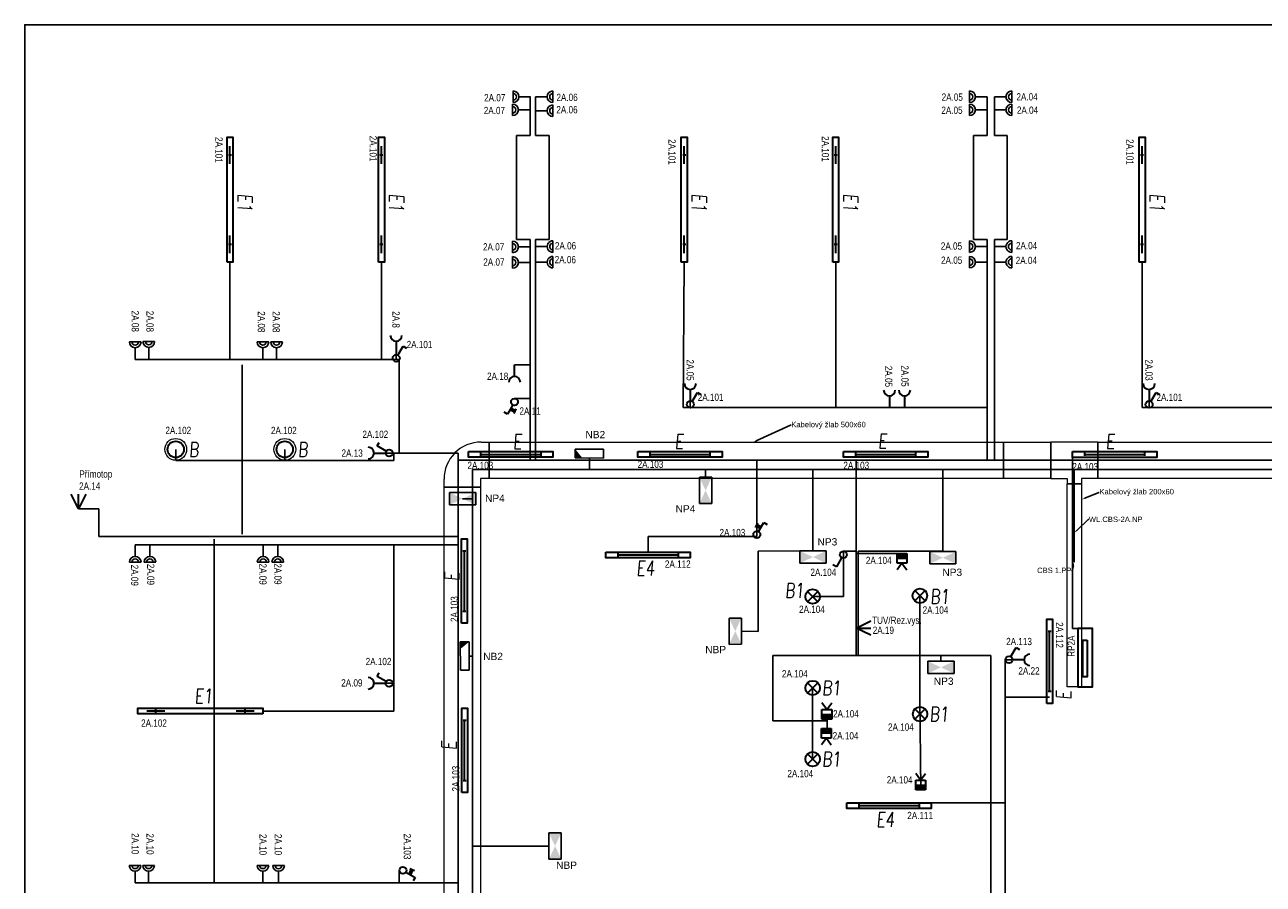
# Model space of a CAD drawing. Header units: millimetres. Extents: x 373037 to 682063, y 76092 to 274210.
# Tile 22 of 256: x 420037 to 437077, y 192050 to 203872. Entities that reach past the tile are written whole.
import ezdxf
from ezdxf import colors
from ezdxf.entities.mleader import LeaderData, LeaderLine
from ezdxf.enums import TextEntityAlignment as Align
from ezdxf.math import Vec2, Vec3

# ---------------------------------------------------------------- set-up
doc = ezdxf.new("R2010")
doc.units = ezdxf.units.MM
doc.header["$LTSCALE"] = 100
doc.layers.get('0').update_dxf_attribs({"linetype": 'CONTINUOUS'})
for name, color, linetype, lineweight in [('2DE_OBL', 97, 'CONTINUOUS', 30), ('2DE_OBL_L1', 91, 'CONTINUOUS', 30), ('CP_DETAL', 33, 'CONTINUOUS', 18), ('E_KABELOVY ŽLAB', 36, 'CONTINUOUS', 25), ('E_NOUZOVÉ+PP OSVĚTLENÍ', 60, 'CONTINUOUS', 25), ('E_ROZVADĚČE', 1, 'CONTINUOUS', 35), ('E_SVĚTLA POPIS', 130, 'CONTINUOUS', 30), ('E_VEDENÍ SILNOPROUD', 50, 'CONTINUOUS', 25), ('E_VEDENÍ_CBS', 214, 'CONTINUOUS', 25), ('E_VYPINACE', 170, 'CONTINUOUS', 30), ('E_ZÁSUVKY POPIS', 156, 'CONTINUOUS', 30), ('E_ZÁSUVKY-DVOJITE', 7, 'CONTINUOUS', 25), ('E_ZÁSUVKY.OST.+VYVODY', 11, 'CONTINUOUS', 30), ('E_ŽLABY', 40, 'CONTINUOUS', 15), ('U1 LIGHTING', 10, 'CONTINUOUS', 35)]:
    doc.layers.add(name, color=color, linetype=linetype, lineweight=lineweight)
for name, color, linetype in [('BEZPECNOSTNE SVETLA', 80, 'CONTINUOUS'), ('E_RÁM', 253, 'CONTINUOUS'), ('GC3_MEP_E_LV_SECURITY LIGHT', 80, 'CONTINUOUS'), ('PIKTOGRAMY', 210, 'CONTINUOUS'), ('PRIPOJKA 230V', 1, 'CONTINUOUS'), ('ŽLAB', 7, 'CONTINUOUS')]:
    doc.layers.add(name, color=color, linetype=linetype)
doc.styles.add('ARIAL', font='arial.ttf')
doc.styles.add('CP_ATTR', font='ROMANS.SHX')
doc.styles.add('CS-ROMANS', font='romans.shx', dxfattribs={"width": 0.75, "oblique": 5})
doc.styles.get("Standard").update_dxf_attribs({"font": 'arial.ttf'})
doc.styles.add('V+P_01_B3_E_FP_001$0$BLOCK', font='romans.shx', dxfattribs={"width": 0.8})

# ---------------------------------------------------------------- blocks, each defined once
blk = doc.blocks.new('A$C3423193F')
at = {"color": 1, "linetype": 'ByBlock'}
for p, q in [((80, 240), (0, 240)), ((80, 240), (160, 240)), ((80, 160), (80, 0))]:
    blk.add_line(p, q, dxfattribs=at)
for radius in [80, 45.2]:
    blk.add_arc((80, 240), radius, 180, 0, dxfattribs=at)
blk = doc.blocks.new('zasuvka_jednoducha')
at = {"color": 1, "lineweight": 30}
blk.add_line((19281, 12983), (19281, 13143), dxfattribs=at)
blk.add_arc((19281, 12903), 80, 0, 180, dxfattribs=at)
blk = doc.blocks.new('*U30')
at = {"color": 0, "linetype": 'ByBlock'}
for p, q in [((24, 249.57), (96, 374.28)), ((96, 374.28), (143.56, 346.82))]:
    blk.add_line(p, q, dxfattribs=at)
blk.add_circle((0, 208), 48, dxfattribs=at)
blk = doc.blocks.new('prepinas-svetel-jednoduchy')
at = {"layer": 'E_VYPINACE', "rotation": 89.99999999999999}
blk.add_blockref('*U30', (208, 2), dxfattribs=at)
blk = doc.blocks.new('E')
at = {"layer": 'U1 LIGHTING', "style": 'CS-ROMANS', "oblique": 5, "width": 0.75}
blk.add_text('E', height=200, dxfattribs=at).set_placement((229480, 21709))
blk = doc.blocks.new('*U32', base_point=(28429, 5840))
at = {"linetype": 'ByBlock'}
blk.add_hatch(color=0, dxfattribs=at).paths.add_polyline_path([(28362, 5840), (28497, 5840), (28497, 5772), (28362, 5772)])
at = {"color": 0, "linetype": 'ByBlock'}
for p, q in [((28429, 5907), (28362, 5997)), ((28429, 5907), (28497, 5997)), ((28362, 5907), (28497, 5907)), ((28362, 5772), (28362, 5907)), ((28362, 5840), (28497, 5840)), ((28497, 5907), (28497, 5772)), ((28497, 5772), (28362, 5772))]:
    blk.add_line(p, q, dxfattribs=at)
blk = doc.blocks.new('pohybove-cidlo-svetla')
at = {"layer": 'E_VYPINACE', "rotation": 180}
blk.add_blockref('*U32', (-1, 30), dxfattribs=at)
blk = doc.blocks.new('Rozvaděč')
at = {"layer": 'E_ROZVADĚČE'}
blk.add_lwpolyline([(2, 6), (802, 6), (802, 206), (2, 206), (2, 6)], dxfattribs=at)
blk.add_lwpolyline([(161, 134), (664, 134), (664, 73), (161, 73)], close=True, dxfattribs=at)
blk = doc.blocks.new('*U24')
at = {"color": 0, "linetype": 'ByBlock'}
for p, q in [((24, 249.57), (96, 374.28)), ((96, 374.28), (143.56, 346.82))]:
    blk.add_line(p, q, dxfattribs=at)
blk.add_circle((0, 208), 48, dxfattribs=at)
blk = doc.blocks.new('tlacitko_prepinac_svetla')
at = {"layer": 'E_VYPINACE'}
for points in [[(16875, 8774), (16940, 8744)], [(16888, 8798), (16951, 8769)], [(16930, 8722), (16960, 8787)]]:
    blk.add_lwpolyline(points, dxfattribs=at)
at = {"layer": 'E_VYPINACE', "rotation": 180}
blk.add_blockref('*U24', (16937, 9090), dxfattribs=at)
blk = doc.blocks.new('*U98')
for p, q in [((120, 260), (120, 370)), ((120, 370), (620, 370)), ((620, 370), (620, 260)), ((0, -250), (0, 250)), ((0, 250), (110, 250)), ((110, -250), (0, -250))]:
    blk.add_line(p, q)
for radius in [510, 10]:
    blk.add_arc((110, 260), radius, 270, 0)
at = {"style": 'CP_ATTR', "flags": 9}
for tag in ['NAME', 'PRODUCER', 'PRODUCT-TYPE', 'ARTICLE', 'FLOW', 'NUMBER', 'SYSTEM', 'FORM', 'SIZE', 'OTHER']:
    blk.add_attdef(tag, (0, 0), '', height=0.0001, dxfattribs=at)
blk = doc.blocks.new('*U100')
for p, q in [((0, -250), (0, 250)), ((0, 250), (10960, 250)), ((10960, 250), (10960, -250)), ((10960, -250), (0, -250))]:
    blk.add_line(p, q)
at = {"style": 'CP_ATTR', "flags": 9}
for tag in ['NAME', 'PRODUCER', 'PRODUCT-TYPE', 'ARTICLE', 'FLOW', 'NUMBER', 'SYSTEM', 'FORM', 'SIZE', 'OTHER']:
    blk.add_attdef(tag, (0, 0), '', height=0.0001, dxfattribs=at)
blk = doc.blocks.new('2DELLI009_CZ')
for p, q in [((-0.5, 0.1), (-0.5, -0.1)), ((-0.5, 0), (0.5, 0)), ((0.5, 0.1), (0.5, -0.1))]:
    blk.add_line(p, q)
blk.add_lwpolyline([(-0.7, 0.2), (0.7, 0.2), (0.7, -0.2), (-0.7, -0.2)], close=True)
at = {"linetype": 'ByBlock', "style": 'CP_ATTR', "flags": 9}
for tag, p in [('NAME', (-0.092, -0.018)), ('GROUP', (-0.092, -0.018)), ('NUMBER', (-0.092, -0.018)), ('PRODUCER', (-0.092, -0.018)), ('ARTICLE', (-0.092, -0.018)), ('CHARACTER', (-0.092, -0.018)), ('VOLTAGE', (-0.092, -0.019)), ('WEIGHT', (-0.092, -0.018)), ('OTHER', (-0.092, -0.018)), ('PRODUCT-TYPE', (-0.092, -0.019)), ('ORDER-NO', (-0.092, -0.019)), ('POWER', (-0.092, -0.019))]:
    blk.add_attdef(tag, text='', height=0.00005, dxfattribs=at).set_placement(p, align=Align.MIDDLE_LEFT)
blk = doc.blocks.new('*U89')
at = {"layer": 'E_NOUZOVÉ+PP OSVĚTLENÍ', "linetype": 'ByBlock'}
for p, q in [((135, 59), (-255, 61)), ((-255, 61), (-255, -59)), ((135, -61), (135, 59)), ((-255, -59), (135, -61))]:
    blk.add_line(p, q, dxfattribs=at)
at = {"layer": 'E_NOUZOVÉ+PP OSVĚTLENÍ'}
blk.add_solid([(-255, 61), (-255, -59), (-158, -60)], dxfattribs=at)
at = {"layer": 'E_NOUZOVÉ+PP OSVĚTLENÍ', "style": 'ARIAL'}
blk.add_attdef('BEZ.SV', (52, -54), '', height=100, dxfattribs=at)
blk = doc.blocks.new('*U90')
at = {"layer": 'E_NOUZOVÉ+PP OSVĚTLENÍ', "linetype": 'ByBlock'}
for p, q in [((-121, 195), (-119, -195)), ((-1, 195), (-121, 195)), ((1, -195), (-1, 195)), ((-119, -195), (1, -195))]:
    blk.add_line(p, q, dxfattribs=at)
at = {"layer": 'E_NOUZOVÉ+PP OSVĚTLENÍ'}
blk.add_solid([(-1, 195), (-121, 195), (-120, 98)], dxfattribs=at)
at = {"layer": 'E_NOUZOVÉ+PP OSVĚTLENÍ', "style": 'ARIAL'}
blk.add_attdef('BEZ.SV', (52, -54), '', height=100, dxfattribs=at)
blk = doc.blocks.new('V+P_01_B3_E_FP_001$0$E-LI-35')
at = {"layer": 'E_NOUZOVÉ+PP OSVĚTLENÍ', "linetype": 'ByBlock'}
for p, q in [((-10.9, -1.9), (10.9, -1.9)), ((-10.9, -12.1), (-10.9, -1.9)), ((10.9, -1.9), (10.9, -12.1)), ((-10.9, -12.1), (10.9, -12.1))]:
    blk.add_line(p, q, dxfattribs=at)
at = {"layer": 'E_NOUZOVÉ+PP OSVĚTLENÍ'}
blk.add_solid([(-10.9, -12.1), (-10.9, -1.9), (10.9, -1.9), (10.9, -12.1)], dxfattribs=at)
at = {"layer": 'E_NOUZOVÉ+PP OSVĚTLENÍ', "style": 'V+P_01_B3_E_FP_001$0$BLOCK', "width": 0.8, "flags": 8}
for tag, p in [('DIVERS.1', (-17.9, -2.1)), ('DIVERS.2', (-16.4, -12))]:
    blk.add_attdef(tag, text='', height=7.25, dxfattribs=at).set_placement(p, align=Align.RIGHT)
at = {"layer": 'E_NOUZOVÉ+PP OSVĚTLENÍ', "style": 'V+P_01_B3_E_FP_001$0$BLOCK', "width": 0.8}
for tag, p, height, flags in [('BLOCKNAME', (-6.8, -1.4), 2.54, 3), ('LEISTUNG', (13.3, -12), 7.25, 8)]:
    blk.add_attdef(tag, p, '', height=height, dxfattribs=dict(at, flags=flags))
blk.add_attdef('STROMKREIS', text='', height=7.25, dxfattribs=at).set_placement((-11.8, -23.8), align=Align.BOTTOM_CENTER)
blk = doc.blocks.new('*U39')
at = {"layer": 'GC3_MEP_E_LV_SECURITY LIGHT', "xscale": 16.54563019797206, "yscale": 16.54563022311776, "zscale": 16.54563022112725, "rotation": 270.0000000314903}
blk.add_blockref('V+P_01_B3_E_FP_001$0$E-LI-35', (116, 0), dxfattribs=at)
at = {"layer": 'PIKTOGRAMY', "style": 'ARIAL'}
blk.add_attdef('PIKTOGRAM', (162, -40), '', height=100, dxfattribs=at)
blk = doc.blocks.new('*U40')
at = {"layer": 'GC3_MEP_E_LV_SECURITY LIGHT', "xscale": 16.54563019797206, "yscale": 16.54563022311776, "zscale": 16.54563022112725}
blk.add_blockref('V+P_01_B3_E_FP_001$0$E-LI-35', (0, 116), dxfattribs=at)
at = {"layer": 'PIKTOGRAMY', "style": 'ARIAL'}
blk.add_attdef('PIKTOGRAM', (162, -40), '', height=100, dxfattribs=at)
blk = doc.blocks.new('*U41')
at = {"layer": 'GC3_MEP_E_LV_SECURITY LIGHT', "xscale": 16.54563019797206, "yscale": 16.54563022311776, "zscale": 16.54563022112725, "rotation": 270.2193183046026}
blk.add_blockref('V+P_01_B3_E_FP_001$0$E-LI-35', (116, 0), dxfattribs=at)
at = {"layer": 'PIKTOGRAMY', "style": 'ARIAL'}
blk.add_attdef('PIKTOGRAM', (162, -40), '', height=100, dxfattribs=at)
blk = doc.blocks.new('2DELLI018_CZ')
for p, q in [((-0.6, 0), (-0.4, 0)), ((-0.5, 0.1), (-0.5, -0.1)), ((0.4, 0), (0.6, 0)), ((0.5, 0.1), (0.5, -0.1))]:
    blk.add_line(p, q)
blk.add_lwpolyline([(-0.7, 0.2), (0.7, 0.2), (0.7, -0.2), (-0.7, -0.2)], close=True)
at = {"linetype": 'ByBlock', "style": 'CP_ATTR', "flags": 9}
for tag, p in [('NAME', (-0.092, -0.018)), ('GROUP', (-0.092, -0.018)), ('NUMBER', (-0.092, -0.018)), ('PRODUCER', (-0.092, -0.018)), ('ARTICLE', (-0.092, -0.018)), ('CHARACTER', (-0.092, -0.018)), ('VOLTAGE', (-0.092, -0.019)), ('WEIGHT', (-0.092, -0.018)), ('OTHER', (-0.092, -0.018)), ('PRODUCT-TYPE', (-0.092, -0.019)), ('ORDER-NO', (-0.092, -0.019)), ('POWER', (-0.092, -0.019))]:
    blk.add_attdef(tag, text='', height=0.00005, dxfattribs=at).set_placement(p, align=Align.MIDDLE_LEFT)
blk = doc.blocks.new('E1')
at = {"layer": 'U1 LIGHTING', "style": 'CS-ROMANS', "oblique": 5, "width": 0.75}
blk.add_text('E1', height=200, dxfattribs=at).set_placement((229480, 21709))
blk = doc.blocks.new('2DELPH010_CZ')
blk.add_ellipse((0, 0), major_axis=(-0.053, 0.053), ratio=1, start_param=3.926991, end_param=10.210176)
at = {"layer": 'CP_DETAL'}
blk.add_ellipse((0, 0), major_axis=(-0.0707, 0.0707), ratio=1, start_param=3.926991, end_param=10.210176, dxfattribs=at)
at = {"linetype": 'ByBlock', "style": 'CP_ATTR', "flags": 9}
for tag in ['NAME', 'GROUP', 'NUMBER', 'PRODUCER', 'ARTICLE', 'PRODUCT-TYPE', 'ORDER-NO', 'CHARACTER', 'POWER', 'VOLTAGE', 'WEIGHT', 'OTHER']:
    blk.add_attdef(tag, text='', height=0.00000005, dxfattribs=at).set_placement((0, 0), align=Align.MIDDLE_LEFT)
blk = doc.blocks.new('B')
at = {"layer": 'U1 LIGHTING', "style": 'CS-ROMANS', "oblique": 5, "width": 0.75}
blk.add_text('B', height=200, dxfattribs=at).set_placement((229480, 21709))
blk = doc.blocks.new('E4')
at = {"layer": 'U1 LIGHTING', "style": 'CS-ROMANS', "oblique": 5, "width": 0.75}
blk.add_text('E4', height=200, dxfattribs=at).set_placement((229480, 21709))
blk = doc.blocks.new('2DELLI_01_CZ')
for p, q in [((-0.354, 0.354), (0.354, -0.354)), ((-0.354, -0.354), (0.354, 0.354))]:
    blk.add_line(p, q)
blk.add_circle((0, 0), 0.5)
at = {"linetype": 'ByBlock', "style": 'CP_ATTR', "flags": 9}
for tag, p in [('NAME', (-0.092, -0.018)), ('GROUP', (-0.092, -0.018)), ('NUMBER', (-0.092, -0.018)), ('PRODUCER', (-0.092, -0.018)), ('ARTICLE', (-0.092, -0.018)), ('CHARACTER', (-0.092, -0.018)), ('VOLTAGE', (-0.092, -0.019)), ('WEIGHT', (-0.092, -0.018)), ('OTHER', (-0.092, -0.018)), ('PRODUCT-TYPE', (-0.092, -0.019)), ('ORDER-NO', (-0.092, -0.019)), ('POWER', (-0.092, -0.019))]:
    blk.add_attdef(tag, text='', height=0.00005, dxfattribs=at).set_placement(p, align=Align.MIDDLE_LEFT)
blk = doc.blocks.new('B1')
at = {"layer": 'U1 LIGHTING', "style": 'CS-ROMANS', "oblique": 5, "width": 0.75}
blk.add_text('B1', height=200, dxfattribs=at).set_placement((229480, 21709))
blk = doc.blocks.new('*U104')
for p, q in [((0, -250), (0, 250)), ((0, 250), (0, 250)), ((0, 250), (225, 250)), ((225, 325), (225, 325)), ((225, 325), (425, 325)), ((225, 250), (225, 325)), ((425, 325), (425, 325)), ((425, 250), (425, 325)), ((650, 250), (425, 250)), ((650, 250), (650, 250)), ((650, 250), (650, -250)), ((0, -250), (0, -250)), ((0, -250), (650, -250)), ((650, -250), (650, -250))]:
    blk.add_line(p, q)
at = {"style": 'CP_ATTR', "flags": 9}
for tag in ['NAME', 'PRODUCER', 'PRODUCT-TYPE', 'ARTICLE', 'FLOW', 'NUMBER', 'SYSTEM', 'FORM', 'SIZE', 'OTHER']:
    blk.add_attdef(tag, (0, 0), '', height=0.0001, dxfattribs=at)
blk = doc.blocks.new('*U105')
for p, q in [((0, -250), (0, 250)), ((0, 250), (7077, 250)), ((7077, 250), (7077, -250)), ((7077, -250), (0, -250))]:
    blk.add_line(p, q)
at = {"style": 'CP_ATTR', "flags": 9}
for tag in ['NAME', 'PRODUCER', 'PRODUCT-TYPE', 'ARTICLE', 'FLOW', 'NUMBER', 'SYSTEM', 'FORM', 'SIZE', 'OTHER']:
    blk.add_attdef(tag, (0, 0), '', height=0.0001, dxfattribs=at)
blk = doc.blocks.new('*U28', base_point=(57391, -22719))
at = {"lineweight": 30, "ltscale": 0.1}
for p, q in [((57291, -22519), (57391, -22719)), ((57391, -22719), (57391, -22519)), ((57391, -22719), (57491, -22519))]:
    blk.add_line(p, q, dxfattribs=at)
blk = doc.blocks.new('pripojka 230V')
at = {"layer": 'PRIPOJKA 230V', "color": 1, "xscale": -1}
blk.add_blockref('*U28', (0, -2, -40), dxfattribs=at)
blk = doc.blocks.new('*U107')
for p, q in [((0, -250), (0, 250)), ((0, 250), (10625, 250)), ((10625, 250), (10625, -250)), ((10625, -250), (0, -250))]:
    blk.add_line(p, q)
at = {"linetype": 'ByBlock', "style": 'CP_ATTR', "flags": 9}
for tag in ['NAME', 'PRODUCER', 'PRODUCT-TYPE', 'ARTICLE', 'FLOW', 'NUMBER', 'SYSTEM', 'FORM', 'SIZE', 'OTHER']:
    blk.add_attdef(tag, (0, 0), '', height=0.0001, dxfattribs=at)
blk = doc.blocks.new('*U108')
for p, q in [((0, -250), (0, 250)), ((0, 250), (650, 250)), ((650, 250), (650, -250)), ((650, -250), (0, -250))]:
    blk.add_line(p, q)
at = {"linetype": 'ByBlock', "style": 'CP_ATTR', "flags": 9}
for tag in ['NAME', 'PRODUCER', 'PRODUCT-TYPE', 'ARTICLE', 'FLOW', 'NUMBER', 'SYSTEM', 'FORM', 'SIZE', 'OTHER']:
    blk.add_attdef(tag, (0, 0), '', height=0.0001, dxfattribs=at)
blk = doc.blocks.new('*U109')
for p, q in [((0, -100), (0, 100)), ((0, 100), (2790, 100)), ((2790, 100), (2790, -100)), ((2790, -100), (0, -100))]:
    blk.add_line(p, q)
at = {"linetype": 'ByBlock', "style": 'CP_ATTR', "flags": 9}
for tag in ['NAME', 'PRODUCER', 'PRODUCT-TYPE', 'ARTICLE', 'FLOW', 'NUMBER', 'SYSTEM', 'FORM', 'SIZE', 'OTHER']:
    blk.add_attdef(tag, (0, 0), '', height=0.0001, dxfattribs=at)

msp = doc.modelspace()

# ---------------------------------------------------------------- linework, layer by layer
for p, q in [((423028, 196866), (423028, 199195)), ((422642, 196795), (422642, 192070))]:
    msp.add_line(p, q)
at = {"layer": 'E_RÁM', "color": 252, "true_color": 0x939598}
msp.add_lwpolyline([(446617, 180192), (420037, 180192), (420037, 203872), (446617, 203872)], close=True, dxfattribs=at)
at = {"layer": 'E_VEDENÍ SILNOPROUD'}
for p, q in [((426989, 202882), (426989, 202347)), ((427064, 202882), (427064, 202347)), ((433277, 202882), (433277, 202347)), ((433377, 202882), (433377, 202347)), ((426989, 202347), (426802, 202347)), ((426802, 202347), (426802, 200917)), ((427064, 202347), (427252, 202347)), ((427252, 202347), (427252, 200917)), ((433277, 202347), (433089, 202347)), ((433089, 202347), (433089, 200917)), ((433377, 202347), (433552, 202347)), ((433552, 202347), (433552, 200917)), ((426802, 200917), (426989, 200917)), ((426989, 200917), (426989, 197882)), ((427252, 200917), (427064, 200917)), ((427064, 200917), (427064, 197882)), ((433089, 200917), (433277, 200917)), ((433277, 200917), (433277, 197882)), ((433377, 200917), (433377, 197882)), ((433552, 200917), (433377, 200917)), ((422860, 200607), (422860, 199270)), ((424944, 200607), (424944, 199270)), ((429110, 200607), (429097, 198607)), ((431194, 200607), (431194, 198607)), ((435410, 200607), (435410, 198607)), ((421556, 199270), (425189, 199270)), ((425145, 199360), (425145, 199270)), ((425189, 197981), (425189, 199270)), ((426777, 199195), (426989, 199195)), ((426777, 198732), (426989, 198732)), ((429193, 198696), (429193, 198605)), ((435505, 198696), (435505, 198605)), ((433277, 198607), (429097, 198607)), ((439627, 198607), (435410, 198607)), ((422114, 198032), (422114, 197878)), ((423614, 198032), (423614, 197878)), ((422114, 197878), (425114, 197878)), ((425003, 197981), (426001, 197980)), ((425114, 197878), (425114, 197981)), ((426001, 197980), (426001, 186183)), ((426001, 197882), (445427, 197882)), ((430111, 196832), (430111, 197882)), ((431477, 195197), (431477, 197882)), ((434451, 197922), (434452, 195567)), ((420777, 197212), (421056, 197212)), ((421056, 197212), (421056, 196832)), ((421056, 196870), (421056, 196870)), ((421056, 196832), (426001, 196832)), ((428613, 196619), (428613, 196832)), ((428613, 196832), (430111, 196832)), ((421556, 196720), (426001, 196720)), ((425114, 194819), (425114, 196720)), ((431302, 196632), (431477, 196632)), ((431302, 196007), (431302, 196632)), ((432106, 196601), (431477, 196601)), ((430877, 196007), (431302, 196007)), ((432353, 194622), (432353, 196018)), ((434452, 195567), (434527, 195567)), ((431482, 195197), (430327, 195197)), ((430327, 195197), (430327, 194297)), ((431477, 195197), (432353, 195197)), ((433527, 194622), (433527, 195138)), ((433627, 195137), (433527, 195138)), ((425003, 194815), (425114, 194815)), ((425114, 194815), (425114, 194819)), ((425114, 194432), (425114, 194816)), ((430877, 194750), (430877, 194297)), ((432364, 193347), (432353, 194622)), ((433527, 194622), (434137, 194622)), ((433527, 194622), (433527, 190916)), ((423314, 194432), (425114, 194432)), ((430327, 194297), (431077, 194297)), ((430877, 194297), (430877, 193772)), ((431077, 194297), (431077, 194319)), ((431077, 194319), (431077, 194197)), ((432509, 193172), (433527, 193172)), ((425189, 192070), (425189, 192240)), ((421554, 192070), (426001, 192070))]:
    msp.add_line(p, q, dxfattribs=at)
at = {"layer": 'E_VEDENÍ_CBS'}
for p, q in [((427806, 197914), (427806, 197757)), ((426199, 197757), (439512, 197757)), ((426199, 197757), (426199, 186374)), ((429404, 197647), (429404, 197757)), ((430881, 196634), (430881, 197757)), ((432668, 196625), (432668, 197757)), ((434477, 196482), (434477, 197757)), ((426061, 197353), (426199, 197353)), ((430127, 196632), (430881, 196634)), ((430127, 195527), (430127, 196632)), ((431502, 195197), (431502, 196632)), ((431502, 196632), (432668, 196632)), ((429896, 195532), (430127, 195527)), ((426150, 195188), (426199, 195188)), ((433327, 195197), (431502, 195197)), ((432642, 195117), (432642, 195197)), ((433327, 195197), (433327, 191534)), ((427249, 192575), (426199, 192575))]:
    msp.add_line(p, q, dxfattribs=at)

# ---------------------------------------------------------------- block references
at = {"rotation": 270}
for name, p in [('E1', (401258, 431029)), ('E1', (403342, 431029)), ('E1', (407508, 431029)), ('E1', (409592, 431029)), ('E1', (413808, 431029)), ('Rozvaděč', (434520, 195569))]:
    msp.add_blockref(name, p, dxfattribs=at)
msp.add_blockref('E1', (192892, 172830))
at = {"layer": '2DE_OBL', "xscale": 1228.571428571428, "yscale": 200, "zscale": 1000}
for p, rotation in [((422860, 201467), 89.99999999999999), ((424944, 201467), 89.99999999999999), ((429110, 201467), 89.99999999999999), ((431194, 201467), 89.99999999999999), ((435410, 201467), 89.99999999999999), ((422454, 194432), 180)]:
    msp.add_blockref('2DELLI018_CZ', p, dxfattribs=dict(at, rotation=rotation))
at = {"layer": '2DE_OBL'}
for name, p, xscale, yscale, zscale in [('2DELPH010_CZ', (422114, 198032), 1500, 1500, 252.5252525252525), ('2DELPH010_CZ', (423614, 198032), 1500, 1500, 252.5252525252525), ('2DELLI_01_CZ', (430877, 196007), 200, 200, 100), ('2DELLI_01_CZ', (432353, 196018), 200, 200, 100), ('2DELLI_01_CZ', (430877, 194750), 200, 200, 100), ('2DELLI_01_CZ', (432355, 194391), 200, 200, 100), ('2DELLI_01_CZ', (430877, 193772), 200, 200, 100)]:
    msp.add_blockref(name, p, dxfattribs=dict(at, xscale=xscale, yscale=yscale, zscale=zscale))
at = {"layer": '2DE_OBL_L1', "xscale": 828.5714285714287, "yscale": 200, "zscale": 1000}
for p in [(426721, 197963), (429050, 197963), (431880, 197963), (435031, 197962), (428613, 196579), (431929, 193132)]:
    msp.add_blockref('2DELLI009_CZ', p, dxfattribs=at)
at = {"layer": '2DE_OBL_L1', "xscale": 828.5714285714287, "yscale": 200, "zscale": 1000, "rotation": 90}
for p in [(426085, 196221), (434137, 195118), (426088, 193893)]:
    msp.add_blockref('2DELLI009_CZ', p, dxfattribs=at)
at = {"layer": 'E_NOUZOVÉ+PP OSVĚTLENÍ'}
ref = msp.add_blockref('*U89', (427866, 197974), dxfattribs=at)
ref.add_attrib('BEZ.SV', 'NB2', (427751, 198185), dxfattribs={"layer": 'BEZPECNOSTNE SVETLA', "height": 100, "style": 'ARIAL'})
ref = msp.add_blockref('*U39', (429404, 197467), dxfattribs=at)
ref.add_attrib('PIKTOGRAM', 'NP4', (428992, 197164), dxfattribs={"height": 100, "style": 'ARIAL'})
ref = msp.add_blockref('*U40', (426061, 197353), dxfattribs=at)
ref.add_attrib('PIKTOGRAM', 'NP4', (426369, 197310), dxfattribs={"height": 100, "style": 'ARIAL'})
ref = msp.add_blockref('*U40', (430881, 196550), dxfattribs=at)
ref.add_attrib('PIKTOGRAM', 'NP3', (430944, 196710), dxfattribs={"height": 100, "style": 'ARIAL'})
ref = msp.add_blockref('*U40', (432668, 196541), dxfattribs=at)
ref.add_attrib('PIKTOGRAM', 'NP3', (432662, 196291), dxfattribs={"height": 100, "style": 'ARIAL'})
ref = msp.add_blockref('*U41', (429812, 195531), dxfattribs=at)
ref.add_attrib('PIKTOGRAM', 'NBP', (429399, 195228), dxfattribs={"height": 100, "style": 'ARIAL'})
ref = msp.add_blockref('*U90', (426150, 195188), dxfattribs=at)
ref.add_attrib('BEZ.SV', 'NB2', (426344, 195134), dxfattribs={"layer": 'BEZPECNOSTNE SVETLA', "height": 100, "style": 'ARIAL'})
ref = msp.add_blockref('*U40', (432642, 195033), dxfattribs=at)
ref.add_attrib('PIKTOGRAM', 'NP3', (432544, 194793), dxfattribs={"height": 100, "style": 'ARIAL'})
ref = msp.add_blockref('*U41', (427333, 192576), dxfattribs=at)
ref.add_attrib('PIKTOGRAM', 'NBP', (427348, 192262), dxfattribs={"height": 100, "style": 'ARIAL'})
at = {"layer": 'E_VYPINACE', "rotation": 270}
for p in [(425145, 199286), (429193, 198650), (435505, 198650)]:
    msp.add_blockref('prepinas-svetel-jednoduchy', p, dxfattribs=at)
at = {"layer": 'E_ZÁSUVKY-DVOJITE', "xscale": -1}
for p, rotation in [((426995, 202962), 89.99999999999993), ((433277, 202962), 89.99999999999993), ((426989, 202782), 89.99999999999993), ((433276, 202782), 89.99999999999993), ((427064, 200741), 269.9999999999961), ((433377, 200741), 269.9999999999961), ((427064, 200527), 269.9999999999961), ((433377, 200527), 269.9999999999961), ((421476, 196720), 180), ((421679, 196720), 180), ((423236, 196720), 180), ((423437, 196720), 180)]:
    msp.add_blockref('A$C3423193F', p, dxfattribs=dict(at, rotation=rotation))
at = {"layer": 'E_ZÁSUVKY-DVOJITE'}
for p, rotation in [((427064, 202962), 270), ((433377, 202962), 270), ((433377, 202782), 270), ((427064, 202770), 270), ((426989, 200737), 89.99999999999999), ((433277, 200741), 89.99999999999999), ((426989, 200523), 89.99999999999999), ((433277, 200527), 89.99999999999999)]:
    msp.add_blockref('A$C3423193F', p, dxfattribs=dict(at, rotation=rotation))
for p in [(421476, 199270), (421663, 199274), (423234, 199270), (423421, 199270), (421474, 192070), (421661, 192070), (423234, 192070), (423449, 192069)]:
    msp.add_blockref('A$C3423193F', p, dxfattribs=at)
at = {"layer": 'E_ZÁSUVKY.OST.+VYVODY', "color": 1}
for name, p, rotation in [('zasuvka_jednoducha', (444427, 212503), 180), ('zasuvka_jednoducha', (448474, 211839), 180), ('zasuvka_jednoducha', (454786, 211839), 180), ('zasuvka_jednoducha', (451215, 211751), 180), ('zasuvka_jednoducha', (451423, 211751), 180), ('zasuvka_jednoducha', (411860, 217262), 270), ('tlacitko_prepinac_svetla', (447046, 205742), 180), ('zasuvka_jednoducha', (446770, 175856), 89.99999999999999), ('zasuvka_jednoducha', (411859, 214096), 270), ('tlacitko_prepinac_svetla', (434122, 175303), 89.99999999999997)]:
    msp.add_blockref(name, p, dxfattribs=dict(at, rotation=rotation))
for name, p in [('zasuvka_jednoducha', (407495, 186051)), ('tlacitko_prepinac_svetla', (409838, 189802))]:
    msp.add_blockref(name, p, dxfattribs=at)
at = {"layer": 'E_ZÁSUVKY.OST.+VYVODY', "rotation": 270}
msp.add_blockref('pripojka 230V', (431478, 195574), dxfattribs=at)
at = {"layer": 'E_ŽLABY'}
for name, p in [('B', (192814, 176220)), ('B', (194314, 176220)), ('*U107', (434802, 197882)), ('E4', (198971, 174590)), ('B1', (201015, 174282)), ('B1', (203014, 174198)), ('B1', (201526, 172941)), ('B1', (203005, 172582)), ('B1', (201526, 171963)), ('E4', (202272, 171133))]:
    msp.add_blockref(name, p, dxfattribs=at)
at = {"layer": 'E_ŽLABY', "zscale": 50, "rotation": 180}
for name, p in [('*U98', (426425, 197882)), ('*U104', (434802, 197882))]:
    msp.add_blockref(name, p, dxfattribs=at)
at = {"layer": 'E_ŽLABY'}
for name, p, rotation in [('*U105', (433502, 197882), 180), ('*U108', (434152, 197882), 180), ('*U100', (426055, 197512), 270), ('*U109', (434477, 197557), 270)]:
    msp.add_blockref(name, p, dxfattribs=dict(at, rotation=rotation))
at = {"layer": 'U1 LIGHTING'}
for p in [(197272, 176331), (199499, 176333), (202296, 176338), (205430, 176334)]:
    msp.add_blockref('E', p, dxfattribs=at)
at = {"layer": 'U1 LIGHTING', "rotation": 90}
for p in [(447724, -33258), (456143, -34890), (447686, -35582)]:
    msp.add_blockref('E', p, dxfattribs=at)
at = {"layer": 'ŽLAB'}
for name, p in [('prepinas-svetel-jednoduchy', (425052, 197981)), ('pripojka 230V', (420777, 197216)), ('pohybove-cidlo-svetla', (432107, 196503)), ('prepinas-svetel-jednoduchy', (425051, 194811)), ('pohybove-cidlo-svetla', (431067, 194096))]:
    msp.add_blockref(name, p, dxfattribs=at)
for name, p, rotation in [('prepinas-svetel-jednoduchy', (431302, 196583), 89.99999999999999), ('prepinas-svetel-jednoduchy', (433577, 195140), 270), ('pohybove-cidlo-svetla', (431071, 194417), 180), ('pohybove-cidlo-svetla', (432362, 193445), 180)]:
    msp.add_blockref(name, p, dxfattribs=dict(at, rotation=rotation))

# ---------------------------------------------------------------- texts
at = {"layer": 'E_SVĚTLA POPIS', "width": 0.8}
for s, rotation, p in [('2A.101', 270, (422659, 202328)), ('2A.101', 270, (424781, 202346)), ('2A.101', 270, (428893, 202299)), ('2A.101', 270, (431003, 202341)), ('2A.101', 270, (435193, 202299)), ('2A.103', 90, (425996, 195657)), ('2A.112', 270, (434224, 195655)), ('2A.103', 90, (426017, 193326)), ('2A.103', 270, (425251, 192746))]:
    msp.add_text(s, height=100, rotation=rotation, dxfattribs=at).set_placement(p)
for s, p in [('2A.101', (425291, 199424)), ('2A.101', (429296, 198698)), ('2A.101', (435608, 198698)), ('2A.11', (426843, 198509)), ('2A.102', (421972, 198243)), ('2A.102', (423424, 198242)), ('2A.102', (424683, 198189)), ('2A.103', (426128, 197762)), ('2A.103', (428469, 197777)), ('2A.103', (431300, 197762)), ('2A.103', (434450, 197744)), ('2A.103', (429596, 196838)), ('2A.112', (428844, 196404)), ('2A.104', (431609, 196454)), ('2A.104', (430847, 196291)), ('2A.104', (430690, 195782)), ('2A.104', (432390, 195772)), ('2A.113', (433540, 195339)), ('2A.102', (424727, 195064)), ('2A.104', (430455, 194896)), ('2A.104', (431158, 194346)), ('2A.102', (421638, 194217)), ('2A.104', (431914, 194162)), ('2A.104', (431153, 194043)), ('2A.104', (430530, 193522)), ('2A.104', (431897, 193436)), ('2A.111', (432179, 192946))]:
    msp.add_text(s, height=100, dxfattribs=at).set_placement(p)
at = {"layer": 'E_ZÁSUVKY POPIS', "width": 0.8}
for s, p in [('2A.07', (426357, 202819)), ('2A.06', (427352, 202824)), ('2A.05', (432652, 202827)), ('2A.04', (433681, 202831)), ('2A.07', (426352, 202643)), ('2A.06', (427351, 202654)), ('2A.05', (432648, 202647)), ('2A.04', (433687, 202648)), ('2A.07', (426342, 200768)), ('2A.06', (427331, 200783)), ('2A.05', (432641, 200779)), ('2A.04', (433674, 200785)), ('2A.07', (426345, 200559)), ('2A.06', (427328, 200592)), ('2A.05', (432644, 200584)), ('2A.04', (433671, 200581)), ('2A.18', (426397, 198987)), ('2A.13', (424395, 197931)), ('Přímotop', (420788, 197643)), ('2A.14', (420784, 197477)), ('TUV/Rez.vys.', (431695, 195631, 40)), ('2A.19', (431704, 195494, 40)), ('2A.22', (433708, 194935)), ('2A.09', (424391, 194770))]:
    msp.add_text(s, height=100, dxfattribs=at).set_placement(p)
for s, rotation, p in [('2A.08', 270, (421507, 199940)), ('2A.08', 270, (421710, 199938)), ('2A.08', 270, (423243, 199932)), ('2A.08', 270, (423447, 199932)), ('2A.8', 270, (425095, 199933)), ('2A.05', 270, (429142, 199269)), ('2A.03', 270, (435455, 199269)), ('2A.05', 270, (431873, 199180)), ('2A.05', 270, (432097, 199187)), ('2A.09', 270, (421500, 196446)), ('2A.09', 270, (421720, 196458)), ('2A.09', 270, (423264, 196462)), ('2A.09', 270, (423470, 196464)), ('RP2A', 90, (434484, 195179)), ('2A.10', 270, (421506, 192753)), ('2A.10', 270, (421711, 192750)), ('2A.10', 270, (423265, 192742)), ('2A.10', 270, (423474, 192742))]:
    msp.add_text(s, height=100, rotation=rotation, dxfattribs=at).set_placement(p)

# ---------------------------------------------------------------- leaders
at = {"layer": 'E_KABELOVY ŽLAB'}
ml = msp.add_multileader_mtext('Standard', dxfattribs=at)
ml.set_content('Kabelový žlab 500x60', color=256, style='ARIAL')
ml.set_leader_properties()
ml.build(insert=Vec2(0, 0))
ml.multileader.update_dxf_attribs({"arrow_head_size": 50})
ctx = ml.context
ctx.base_point, ctx.char_height, ctx.arrow_head_size, ctx.plane_origin = Vec3(430581, 198363), 75, 50, Vec3(430043, 198119)
notes = []
notes.append((ctx, [(0, (1, 1, 0), (430573, 198363), (1, 0), 8, [(0, [(430055, 198128)], 0, [])])]))
ctx.mtext.insert, ctx.mtext.flow_direction = Vec3(430583, 198411), 5
ml = msp.add_multileader_mtext('Standard', dxfattribs=at)
ml.set_content('Kabelový žlab 200x60', color=256, style='ARIAL')
ml.set_leader_properties()
ml.build(insert=Vec2(0, 0))
ml.multileader.update_dxf_attribs({"arrow_head_size": 50})
ctx = ml.context
ctx.base_point, ctx.char_height, ctx.arrow_head_size, ctx.plane_origin = Vec3(434821, 197439), 75, 50, Vec3(434564, 197010)
notes.append((ctx, [(0, (1, 1, 0), (434813, 197439), (1, 0), 8, [(0, [(434577, 197341)], 0, [])])]))
ctx.mtext.insert, ctx.mtext.flow_direction = Vec3(434823, 197488), 5
at = {"layer": 'E_VEDENÍ_CBS'}
ml = msp.add_multileader_mtext('Standard', dxfattribs=at)
ml.set_content('WL.CBS-2A.NP', color=256, style='ARIAL')
ml.set_leader_properties()
ml.build(insert=Vec2(0, 0))
ml.multileader.update_dxf_attribs({"arrow_head_size": 50})
ctx = ml.context
ctx.base_point, ctx.char_height, ctx.arrow_head_size, ctx.plane_origin = Vec3(434675, 197069), 75, 50, Vec3(435177, 196873)
notes.append((ctx, [(0, (1, 1, 0), (434667, 197069), (1, 0), 8, [(0, [(434474, 196882)], 0, [])])]))
ctx.mtext.insert, ctx.mtext.flow_direction = Vec3(434677, 197107), 5
ml = msp.add_multileader_mtext('Standard', dxfattribs=at)
ml.set_content('CBS 1.PP', color=256, style='ARIAL')
ml.set_leader_properties()
ml.build(insert=Vec2(0, 0))
ml.multileader.update_dxf_attribs({"arrow_head_size": 50})
ctx = ml.context
ctx.base_point, ctx.char_height, ctx.arrow_head_size, ctx.plane_origin = Vec3(433973, 196367), 75, 50, Vec3(434475, 196171)
ctx.text_align_type = 2
notes.append((ctx, [(0, (1, 1, 0), (434447, 196367), (-1, 0), 8, [(0, [(434476, 196483)], 0, [])])]))
ctx.mtext.insert, ctx.mtext.alignment, ctx.mtext.flow_direction = Vec3(434437, 196405), 3, 5
for ctx, leaders in notes:
    for number, flags, end, landing, length, lines in leaders:
        leader = LeaderData()
        leader.index, (leader.has_last_leader_line, leader.has_dogleg_vector, leader.attachment_direction) = number, flags
        leader.last_leader_point, leader.dogleg_vector, leader.dogleg_length = Vec3(end), Vec3(landing), length
        for number, points, colour, breaks in lines:
            line = LeaderLine()
            line.index, line.vertices, line.color, line.breaks = number, Vec3.list(points), colors.encode_raw_color(colour), breaks
            leader.lines.append(line)
        ctx.leaders.append(leader)

doc.saveas('drawing.dxf')
